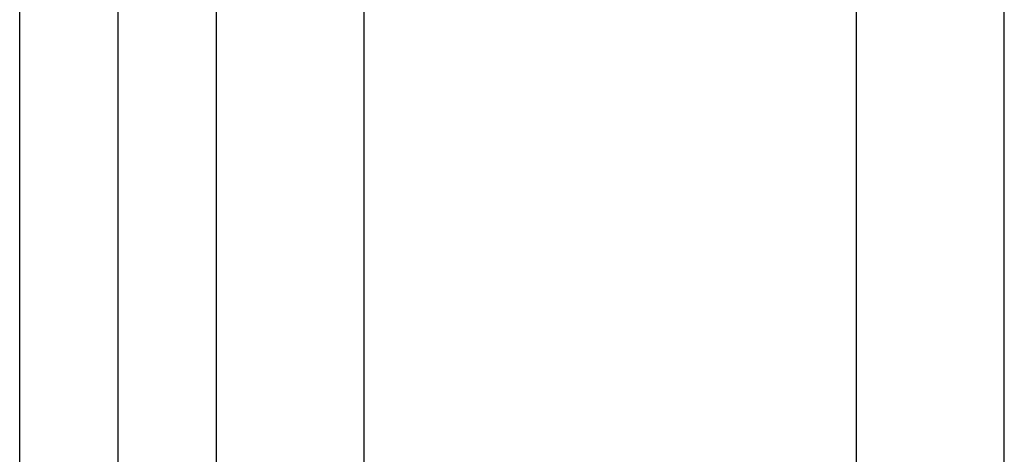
# Model space of a CAD drawing. Extents: x 0 to 532, y -51 to 380.
# Tile 12 of 52: x 153 to 173, y 79 to 88. Entities that reach past the tile are written whole.
import ezdxf

# ---------------------------------------------------------------- set-up
doc = ezdxf.new("R2010")
doc.units = 0
doc.header["$MEASUREMENT"] = 0
doc.layers.add('U018', color=1, linetype='CONTINUOUS')
doc.layers.add('U025', color=2, linetype='CONTINUOUS')

msp = doc.modelspace()

# ---------------------------------------------------------------- linework, layer by layer
at = {"layer": 'U018'}
for p, q in [((152.65092, 77.07928), (152.65092, 162.30152)), ((154.65092, 77.07928), (154.65092, 162.30152))]:
    msp.add_line(p, q, dxfattribs=at)
at = {"layer": 'U025'}
for p, q in [((156.65092, 64.14806), (156.65092, 172.87059)), ((159.65092, 64.14806), (159.65092, 172.87059)), ((169.65092, 64.14806), (169.65092, 172.87059)), ((172.65092, 64.14806), (172.65092, 172.87059))]:
    msp.add_line(p, q, dxfattribs=at)

doc.saveas('drawing.dxf')
